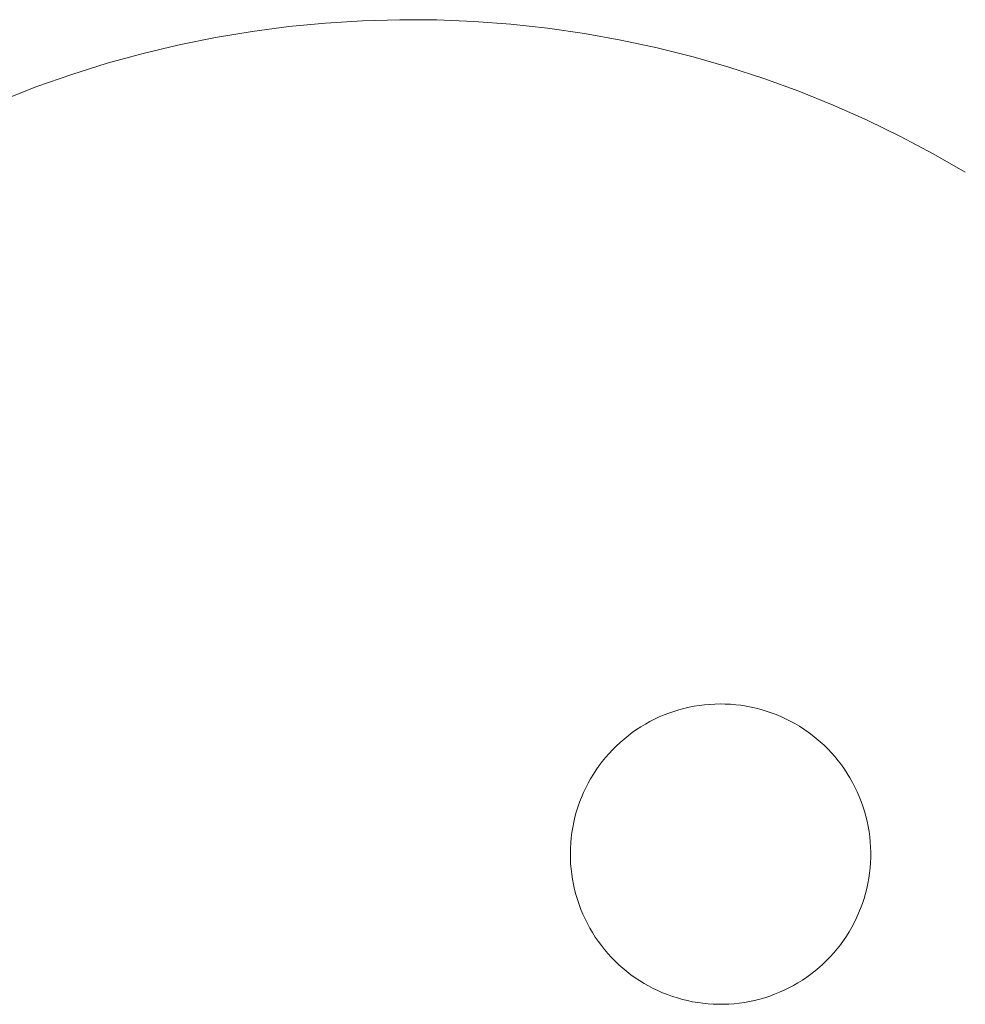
# Model space of a CAD drawing. Header units: millimetres. Extents: x -1459 to 125, y -3469 to 122.
# Tile 155 of 199: x -94.92 to -91.47, y -2919.96 to -2916.37. Entities that reach past the tile are written whole.
import ezdxf

# ---------------------------------------------------------------- set-up
doc = ezdxf.new("R2010")
doc.units = ezdxf.units.MM
doc.header["$MEASUREMENT"] = 0
doc.layers.add('Layer 1', color=7, linetype='Continuous')

msp = doc.modelspace()

# ---------------------------------------------------------------- linework, layer by layer
at = {"layer": 'Layer 1', "color": 5, "lineweight": 9}
for points, knots in [([(-96.961, -2918.4343), (-96.961, -2918.4343), (-96.8944, -2918.3164), (-96.8944, -2918.3164), (-96.8944, -2918.3164), (-96.8239, -2918.2009), (-96.8239, -2918.2009), (-96.8239, -2918.2009), (-96.7494, -2918.0879), (-96.7494, -2918.0879), (-96.7494, -2918.0879), (-96.6711, -2917.9775), (-96.6711, -2917.9775), (-96.6711, -2917.9775), (-96.589, -2917.8698), (-96.589, -2917.8698), (-96.589, -2917.8698), (-96.5033, -2917.765), (-96.5033, -2917.765), (-96.5033, -2917.765), (-96.4141, -2917.6632), (-96.4141, -2917.6632), (-96.4141, -2917.6632), (-96.3214, -2917.5646), (-96.3214, -2917.5646), (-96.3214, -2917.5646), (-96.2254, -2917.4691), (-96.2254, -2917.4691), (-96.2254, -2917.4691), (-96.1262, -2917.3771), (-96.1262, -2917.3771), (-96.1262, -2917.3771), (-96.0239, -2917.2884), (-96.0239, -2917.2884), (-96.0239, -2917.2884), (-95.9186, -2917.2034), (-95.9186, -2917.2034), (-95.9186, -2917.2034), (-95.8105, -2917.1219), (-95.8105, -2917.1219), (-95.8105, -2917.1219), (-95.6996, -2917.0443), (-95.6996, -2917.0443), (-95.6996, -2917.0443), (-95.5861, -2916.9705), (-95.5861, -2916.9705), (-95.5861, -2916.9705), (-95.4702, -2916.9006), (-95.4702, -2916.9006), (-95.4702, -2916.9006), (-95.352, -2916.8348), (-95.352, -2916.8348), (-95.352, -2916.8348), (-95.2315, -2916.773), (-95.2315, -2916.773), (-95.2315, -2916.773), (-95.109, -2916.7154), (-95.109, -2916.7154), (-95.109, -2916.7154), (-94.9846, -2916.662), (-94.9846, -2916.662), (-94.9846, -2916.662), (-94.8585, -2916.613), (-94.8585, -2916.613), (-94.8585, -2916.613), (-94.7307, -2916.5682), (-94.7307, -2916.5682), (-94.7307, -2916.5682), (-94.6015, -2916.5279), (-94.6015, -2916.5279), (-94.6015, -2916.5279), (-94.471, -2916.4921), (-94.471, -2916.4921), (-94.471, -2916.4921), (-94.3393, -2916.4607), (-94.3393, -2916.4607), (-94.3393, -2916.4607), (-94.2066, -2916.4339), (-94.2066, -2916.4339), (-94.2066, -2916.4339), (-94.0731, -2916.4116), (-94.0731, -2916.4116), (-94.0731, -2916.4116), (-93.9389, -2916.3939), (-93.9389, -2916.3939), (-93.9389, -2916.3939), (-93.8042, -2916.3809), (-93.8042, -2916.3809), (-93.8042, -2916.3809), (-93.6691, -2916.3724), (-93.6691, -2916.3724), (-93.6691, -2916.3724), (-93.5338, -2916.3686), (-93.5338, -2916.3686), (-93.5338, -2916.3686), (-93.3984, -2916.3695), (-93.3984, -2916.3695), (-93.3984, -2916.3695), (-93.2631, -2916.375), (-93.2631, -2916.375), (-93.2631, -2916.375), (-93.1282, -2916.3851), (-93.1282, -2916.3851), (-93.1282, -2916.3851), (-92.9936, -2916.3998), (-92.9936, -2916.3998), (-92.9936, -2916.3998), (-92.8596, -2916.4192), (-92.8596, -2916.4192), (-92.8596, -2916.4192), (-92.7264, -2916.4431), (-92.7264, -2916.4431), (-92.7264, -2916.4431), (-92.5941, -2916.4716), (-92.5941, -2916.4716), (-92.5941, -2916.4716), (-92.4628, -2916.5045), (-92.4628, -2916.5045), (-92.4628, -2916.5045), (-92.3327, -2916.542), (-92.3327, -2916.542), (-92.3327, -2916.542), (-92.204, -2916.5839), (-92.204, -2916.5839), (-92.204, -2916.5839), (-92.0768, -2916.6302), (-92.0768, -2916.6302), (-92.0768, -2916.6302), (-91.9513, -2916.6809), (-91.9513, -2916.6809), (-91.9513, -2916.6809), (-91.8276, -2916.7358), (-91.8276, -2916.7358), (-91.8276, -2916.7358), (-91.7058, -2916.7949), (-91.7058, -2916.7949), (-91.7058, -2916.7949), (-91.5861, -2916.8582), (-91.5861, -2916.8582), (-91.5861, -2916.8582), (-91.4687, -2916.9255), (-91.4687, -2916.9255)], [0, 0, 0, 0, 0.021277, 0.021277, 0.021277, 0.042553, 0.042553, 0.042553, 0.06383, 0.06383, 0.06383, 0.085106, 0.085106, 0.085106, 0.106383, 0.106383, 0.106383, 0.12766, 0.12766, 0.12766, 0.148936, 0.148936, 0.148936, 0.170213, 0.170213, 0.170213, 0.191489, 0.191489, 0.191489, 0.212766, 0.212766, 0.212766, 0.234043, 0.234043, 0.234043, 0.255319, 0.255319, 0.255319, 0.276596, 0.276596, 0.276596, 0.297872, 0.297872, 0.297872, 0.319149, 0.319149, 0.319149, 0.340426, 0.340426, 0.340426, 0.361702, 0.361702, 0.361702, 0.382979, 0.382979, 0.382979, 0.404255, 0.404255, 0.404255, 0.425532, 0.425532, 0.425532, 0.446809, 0.446809, 0.446809, 0.468085, 0.468085, 0.468085, 0.489362, 0.489362, 0.489362, 0.510638, 0.510638, 0.510638, 0.531915, 0.531915, 0.531915, 0.553191, 0.553191, 0.553191, 0.574468, 0.574468, 0.574468, 0.595745, 0.595745, 0.595745, 0.617021, 0.617021, 0.617021, 0.638298, 0.638298, 0.638298, 0.659574, 0.659574, 0.659574, 0.680851, 0.680851, 0.680851, 0.702128, 0.702128, 0.702128, 0.723404, 0.723404, 0.723404, 0.744681, 0.744681, 0.744681, 0.765957, 0.765957, 0.765957, 0.787234, 0.787234, 0.787234, 0.808511, 0.808511, 0.808511, 0.829787, 0.829787, 0.829787, 0.851064, 0.851064, 0.851064, 0.87234, 0.87234, 0.87234, 0.893617, 0.893617, 0.893617, 0.914894, 0.914894, 0.914894, 0.93617, 0.93617, 0.93617, 0.957447, 0.957447, 0.957447, 0.978723, 0.978723, 0.978723, 1, 1, 1, 1]), ([(-92.2882, -2918.8725), (-92.2882, -2918.8725), (-92.3071, -2918.8703), (-92.3071, -2918.8703), (-92.3071, -2918.8703), (-92.3261, -2918.8687), (-92.3261, -2918.8687), (-92.3261, -2918.8687), (-92.3451, -2918.8677), (-92.3451, -2918.8677), (-92.3451, -2918.8677), (-92.3641, -2918.8675), (-92.3641, -2918.8675), (-92.3641, -2918.8675), (-92.3832, -2918.8679), (-92.3832, -2918.8679), (-92.3832, -2918.8679), (-92.4022, -2918.8689), (-92.4022, -2918.8689), (-92.4022, -2918.8689), (-92.4212, -2918.8706), (-92.4212, -2918.8706), (-92.4212, -2918.8706), (-92.44, -2918.873), (-92.44, -2918.873), (-92.44, -2918.873), (-92.4588, -2918.876), (-92.4588, -2918.876), (-92.4588, -2918.876), (-92.4775, -2918.8797), (-92.4775, -2918.8797), (-92.4775, -2918.8797), (-92.4961, -2918.884), (-92.4961, -2918.884), (-92.4961, -2918.884), (-92.5144, -2918.889), (-92.5144, -2918.889), (-92.5144, -2918.889), (-92.5326, -2918.8946), (-92.5326, -2918.8946), (-92.5326, -2918.8946), (-92.5506, -2918.9008), (-92.5506, -2918.9008), (-92.5506, -2918.9008), (-92.5684, -2918.9077), (-92.5684, -2918.9077), (-92.5684, -2918.9077), (-92.5859, -2918.9151), (-92.5859, -2918.9151), (-92.5859, -2918.9151), (-92.6032, -2918.9232), (-92.6032, -2918.9232), (-92.6032, -2918.9232), (-92.6201, -2918.9318), (-92.6201, -2918.9318), (-92.6201, -2918.9318), (-92.6368, -2918.9411), (-92.6368, -2918.9411), (-92.6368, -2918.9411), (-92.6531, -2918.9509), (-92.6531, -2918.9509), (-92.6531, -2918.9509), (-92.6691, -2918.9613), (-92.6691, -2918.9613), (-92.6691, -2918.9613), (-92.6847, -2918.9722), (-92.6847, -2918.9722), (-92.6847, -2918.9722), (-92.6999, -2918.9836), (-92.6999, -2918.9836), (-92.6999, -2918.9836), (-92.7147, -2918.9956), (-92.7147, -2918.9956), (-92.7147, -2918.9956), (-92.729, -2919.0081), (-92.729, -2919.0081), (-92.729, -2919.0081), (-92.743, -2919.0211), (-92.743, -2919.0211), (-92.743, -2919.0211), (-92.7565, -2919.0345), (-92.7565, -2919.0345), (-92.7565, -2919.0345), (-92.7695, -2919.0484), (-92.7695, -2919.0484), (-92.7695, -2919.0484), (-92.782, -2919.0628), (-92.782, -2919.0628), (-92.782, -2919.0628), (-92.794, -2919.0775), (-92.794, -2919.0775), (-92.794, -2919.0775), (-92.8055, -2919.0927), (-92.8055, -2919.0927), (-92.8055, -2919.0927), (-92.8164, -2919.1083), (-92.8164, -2919.1083), (-92.8164, -2919.1083), (-92.8268, -2919.1243), (-92.8268, -2919.1243), (-92.8268, -2919.1243), (-92.8367, -2919.1406), (-92.8367, -2919.1406), (-92.8367, -2919.1406), (-92.8459, -2919.1572), (-92.8459, -2919.1572), (-92.8459, -2919.1572), (-92.8546, -2919.1741), (-92.8546, -2919.1741), (-92.8546, -2919.1741), (-92.8627, -2919.1914), (-92.8627, -2919.1914), (-92.8627, -2919.1914), (-92.8702, -2919.2089), (-92.8702, -2919.2089), (-92.8702, -2919.2089), (-92.8771, -2919.2266), (-92.8771, -2919.2266), (-92.8771, -2919.2266), (-92.8834, -2919.2446), (-92.8834, -2919.2446), (-92.8834, -2919.2446), (-92.889, -2919.2628), (-92.889, -2919.2628), (-92.889, -2919.2628), (-92.894, -2919.2811), (-92.894, -2919.2811), (-92.894, -2919.2811), (-92.8984, -2919.2997), (-92.8984, -2919.2997), (-92.8984, -2919.2997), (-92.9021, -2919.3184), (-92.9021, -2919.3184), (-92.9021, -2919.3184), (-92.9051, -2919.3371), (-92.9051, -2919.3371), (-92.9051, -2919.3371), (-92.9075, -2919.356), (-92.9075, -2919.356), (-92.9075, -2919.356), (-92.9093, -2919.375), (-92.9093, -2919.375), (-92.9093, -2919.375), (-92.9104, -2919.394), (-92.9104, -2919.394), (-92.9104, -2919.394), (-92.9108, -2919.413), (-92.9108, -2919.413), (-92.9108, -2919.413), (-92.9106, -2919.4321), (-92.9106, -2919.4321), (-92.9106, -2919.4321), (-92.9097, -2919.4511), (-92.9097, -2919.4511), (-92.9097, -2919.4511), (-92.9081, -2919.4701), (-92.9081, -2919.4701), (-92.9081, -2919.4701), (-92.9059, -2919.489), (-92.9059, -2919.489), (-92.9059, -2919.489), (-92.9031, -2919.5078), (-92.9031, -2919.5078), (-92.9031, -2919.5078), (-92.8996, -2919.5265), (-92.8996, -2919.5265), (-92.8996, -2919.5265), (-92.8954, -2919.5451), (-92.8954, -2919.5451), (-92.8954, -2919.5451), (-92.8906, -2919.5635), (-92.8906, -2919.5635), (-92.8906, -2919.5635), (-92.8852, -2919.5818), (-92.8852, -2919.5818), (-92.8852, -2919.5818), (-92.8791, -2919.5998), (-92.8791, -2919.5998), (-92.8791, -2919.5998), (-92.8724, -2919.6176), (-92.8724, -2919.6176), (-92.8724, -2919.6176), (-92.8651, -2919.6352), (-92.8651, -2919.6352), (-92.8651, -2919.6352), (-92.8572, -2919.6525), (-92.8572, -2919.6525), (-92.8572, -2919.6525), (-92.8487, -2919.6696), (-92.8487, -2919.6696), (-92.8487, -2919.6696), (-92.8396, -2919.6863), (-92.8396, -2919.6863), (-92.8396, -2919.6863), (-92.8299, -2919.7027), (-92.8299, -2919.7027), (-92.8299, -2919.7027), (-92.8197, -2919.7188), (-92.8197, -2919.7188), (-92.8197, -2919.7188), (-92.8089, -2919.7344), (-92.8089, -2919.7344), (-92.8089, -2919.7344), (-92.7976, -2919.7498), (-92.7976, -2919.7498), (-92.7976, -2919.7498), (-92.7857, -2919.7647), (-92.7857, -2919.7647), (-92.7857, -2919.7647), (-92.7734, -2919.7791), (-92.7734, -2919.7791), (-92.7734, -2919.7791), (-92.7605, -2919.7932), (-92.7605, -2919.7932), (-92.7605, -2919.7932), (-92.7472, -2919.8068), (-92.7472, -2919.8068), (-92.7472, -2919.8068), (-92.7334, -2919.8199), (-92.7334, -2919.8199), (-92.7334, -2919.8199), (-92.7191, -2919.8325), (-92.7191, -2919.8325), (-92.7191, -2919.8325), (-92.7045, -2919.8447), (-92.7045, -2919.8447), (-92.7045, -2919.8447), (-92.6894, -2919.8563), (-92.6894, -2919.8563), (-92.6894, -2919.8563), (-92.6739, -2919.8674), (-92.6739, -2919.8674), (-92.6739, -2919.8674), (-92.6581, -2919.8779), (-92.6581, -2919.8779), (-92.6581, -2919.8779), (-92.6418, -2919.8879), (-92.6418, -2919.8879), (-92.6418, -2919.8879), (-92.6253, -2919.8973), (-92.6253, -2919.8973), (-92.6253, -2919.8973), (-92.6084, -2919.9062), (-92.6084, -2919.9062), (-92.6084, -2919.9062), (-92.5913, -2919.9144), (-92.5913, -2919.9144), (-92.5913, -2919.9144), (-92.5738, -2919.922), (-92.5738, -2919.922), (-92.5738, -2919.922), (-92.5561, -2919.9291), (-92.5561, -2919.9291), (-92.5561, -2919.9291), (-92.5382, -2919.9355), (-92.5382, -2919.9355), (-92.5382, -2919.9355), (-92.5201, -2919.9413), (-92.5201, -2919.9413), (-92.5201, -2919.9413), (-92.5018, -2919.9465), (-92.5018, -2919.9465), (-92.5018, -2919.9465), (-92.4833, -2919.951), (-92.4833, -2919.951), (-92.4833, -2919.951), (-92.4646, -2919.9548), (-92.4646, -2919.9548), (-92.4646, -2919.9548), (-92.4459, -2919.9581), (-92.4459, -2919.9581), (-92.4459, -2919.9581), (-92.427, -2919.9606), (-92.427, -2919.9606), (-92.427, -2919.9606), (-92.408, -2919.9626), (-92.408, -2919.9626), (-92.408, -2919.9626), (-92.389, -2919.9638), (-92.389, -2919.9638), (-92.389, -2919.9638), (-92.37, -2919.9644), (-92.37, -2919.9644), (-92.37, -2919.9644), (-92.351, -2919.9644), (-92.351, -2919.9644), (-92.351, -2919.9644), (-92.332, -2919.9636), (-92.332, -2919.9636), (-92.332, -2919.9636), (-92.313, -2919.9622), (-92.313, -2919.9622), (-92.313, -2919.9622), (-92.294, -2919.9602), (-92.294, -2919.9602), (-92.294, -2919.9602), (-92.2752, -2919.9575), (-92.2752, -2919.9575), (-92.2752, -2919.9575), (-92.2564, -2919.9542), (-92.2564, -2919.9542), (-92.2564, -2919.9542), (-92.2378, -2919.9502), (-92.2378, -2919.9502), (-92.2378, -2919.9502), (-92.2194, -2919.9455), (-92.2194, -2919.9455), (-92.2194, -2919.9455), (-92.2011, -2919.9402), (-92.2011, -2919.9402), (-92.2011, -2919.9402), (-92.183, -2919.9343), (-92.183, -2919.9343), (-92.183, -2919.9343), (-92.1651, -2919.9278), (-92.1651, -2919.9278), (-92.1651, -2919.9278), (-92.1474, -2919.9206), (-92.1474, -2919.9206), (-92.1474, -2919.9206), (-92.1301, -2919.9129), (-92.1301, -2919.9129), (-92.1301, -2919.9129), (-92.113, -2919.9045), (-92.113, -2919.9045), (-92.113, -2919.9045), (-92.0961, -2919.8956), (-92.0961, -2919.8956), (-92.0961, -2919.8956), (-92.0797, -2919.886), (-92.0797, -2919.886), (-92.0797, -2919.886), (-92.0635, -2919.8759), (-92.0635, -2919.8759), (-92.0635, -2919.8759), (-92.0477, -2919.8653), (-92.0477, -2919.8653), (-92.0477, -2919.8653), (-92.0323, -2919.8541), (-92.0323, -2919.8541), (-92.0323, -2919.8541), (-92.0173, -2919.8424), (-92.0173, -2919.8424), (-92.0173, -2919.8424), (-92.0027, -2919.8302), (-92.0027, -2919.8302), (-92.0027, -2919.8302), (-91.9886, -2919.8174), (-91.9886, -2919.8174), (-91.9886, -2919.8174), (-91.9749, -2919.8042), (-91.9749, -2919.8042), (-91.9749, -2919.8042), (-91.9616, -2919.7905), (-91.9616, -2919.7905), (-91.9616, -2919.7905), (-91.9489, -2919.7764), (-91.9489, -2919.7764), (-91.9489, -2919.7764), (-91.9366, -2919.7618), (-91.9366, -2919.7618), (-91.9366, -2919.7618), (-91.9249, -2919.7468), (-91.9249, -2919.7468), (-91.9249, -2919.7468), (-91.9136, -2919.7315), (-91.9136, -2919.7315), (-91.9136, -2919.7315), (-91.903, -2919.7157), (-91.903, -2919.7157), (-91.903, -2919.7157), (-91.8928, -2919.6996), (-91.8928, -2919.6996), (-91.8928, -2919.6996), (-91.8833, -2919.6831), (-91.8833, -2919.6831), (-91.8833, -2919.6831), (-91.8743, -2919.6663), (-91.8743, -2919.6663), (-91.8743, -2919.6663), (-91.8659, -2919.6492), (-91.8659, -2919.6492), (-91.8659, -2919.6492), (-91.8581, -2919.6319), (-91.8581, -2919.6319), (-91.8581, -2919.6319), (-91.8509, -2919.6142), (-91.8509, -2919.6142), (-91.8509, -2919.6142), (-91.8443, -2919.5964), (-91.8443, -2919.5964), (-91.8443, -2919.5964), (-91.8384, -2919.5783), (-91.8384, -2919.5783), (-91.8384, -2919.5783), (-91.8331, -2919.56), (-91.8331, -2919.56), (-91.8331, -2919.56), (-91.8284, -2919.5415), (-91.8284, -2919.5415), (-91.8284, -2919.5415), (-91.8244, -2919.5229), (-91.8244, -2919.5229), (-91.8244, -2919.5229), (-91.821, -2919.5042), (-91.821, -2919.5042), (-91.821, -2919.5042), (-91.8182, -2919.4854), (-91.8182, -2919.4854), (-91.8182, -2919.4854), (-91.8161, -2919.4664), (-91.8161, -2919.4664), (-91.8161, -2919.4664), (-91.8147, -2919.4474), (-91.8147, -2919.4474), (-91.8147, -2919.4474), (-91.814, -2919.4284), (-91.814, -2919.4284), (-91.814, -2919.4284), (-91.8139, -2919.4094), (-91.8139, -2919.4094), (-91.8139, -2919.4094), (-91.8144, -2919.3904), (-91.8144, -2919.3904), (-91.8144, -2919.3904), (-91.8156, -2919.3714), (-91.8156, -2919.3714), (-91.8156, -2919.3714), (-91.8175, -2919.3524), (-91.8175, -2919.3524), (-91.8175, -2919.3524), (-91.82, -2919.3335), (-91.82, -2919.3335), (-91.82, -2919.3335), (-91.8232, -2919.3148), (-91.8232, -2919.3148), (-91.8232, -2919.3148), (-91.8271, -2919.2961), (-91.8271, -2919.2961), (-91.8271, -2919.2961), (-91.8316, -2919.2776), (-91.8316, -2919.2776), (-91.8316, -2919.2776), (-91.8367, -2919.2593), (-91.8367, -2919.2593), (-91.8367, -2919.2593), (-91.8424, -2919.2411), (-91.8424, -2919.2411), (-91.8424, -2919.2411), (-91.8488, -2919.2232), (-91.8488, -2919.2232), (-91.8488, -2919.2232), (-91.8558, -2919.2055), (-91.8558, -2919.2055), (-91.8558, -2919.2055), (-91.8634, -2919.188), (-91.8634, -2919.188), (-91.8634, -2919.188), (-91.8716, -2919.1709), (-91.8716, -2919.1709), (-91.8716, -2919.1709), (-91.8804, -2919.154), (-91.8804, -2919.154), (-91.8804, -2919.154), (-91.8898, -2919.1374), (-91.8898, -2919.1374), (-91.8898, -2919.1374), (-91.8998, -2919.1212), (-91.8998, -2919.1212), (-91.8998, -2919.1212), (-91.9103, -2919.1053), (-91.9103, -2919.1053), (-91.9103, -2919.1053), (-91.9213, -2919.0898), (-91.9213, -2919.0898), (-91.9213, -2919.0898), (-91.9329, -2919.0747), (-91.9329, -2919.0747), (-91.9329, -2919.0747), (-91.945, -2919.06), (-91.945, -2919.06), (-91.945, -2919.06), (-91.9576, -2919.0457), (-91.9576, -2919.0457), (-91.9576, -2919.0457), (-91.9707, -2919.0319), (-91.9707, -2919.0319), (-91.9707, -2919.0319), (-91.9843, -2919.0185), (-91.9843, -2919.0185), (-91.9843, -2919.0185), (-91.9983, -2919.0057), (-91.9983, -2919.0057), (-91.9983, -2919.0057), (-92.0128, -2918.9933), (-92.0128, -2918.9933), (-92.0128, -2918.9933), (-92.0277, -2918.9814), (-92.0277, -2918.9814), (-92.0277, -2918.9814), (-92.0429, -2918.97), (-92.0429, -2918.97), (-92.0429, -2918.97), (-92.0586, -2918.9592), (-92.0586, -2918.9592), (-92.0586, -2918.9592), (-92.0746, -2918.949), (-92.0746, -2918.949), (-92.0746, -2918.949), (-92.091, -2918.9393), (-92.091, -2918.9393), (-92.091, -2918.9393), (-92.1077, -2918.9301), (-92.1077, -2918.9301), (-92.1077, -2918.9301), (-92.1248, -2918.9216), (-92.1248, -2918.9216), (-92.1248, -2918.9216), (-92.1421, -2918.9136), (-92.1421, -2918.9136), (-92.1421, -2918.9136), (-92.1596, -2918.9063), (-92.1596, -2918.9063), (-92.1596, -2918.9063), (-92.1774, -2918.8996), (-92.1774, -2918.8996), (-92.1774, -2918.8996), (-92.1955, -2918.8935), (-92.1955, -2918.8935), (-92.1955, -2918.8935), (-92.2137, -2918.888), (-92.2137, -2918.888), (-92.2137, -2918.888), (-92.2321, -2918.8831), (-92.2321, -2918.8831), (-92.2321, -2918.8831), (-92.2507, -2918.8789), (-92.2507, -2918.8789), (-92.2507, -2918.8789), (-92.2694, -2918.8754), (-92.2694, -2918.8754), (-92.2694, -2918.8754), (-92.2882, -2918.8725), (-92.2882, -2918.8725)], [0, 0, 0, 0, 0.005525, 0.005525, 0.005525, 0.01105, 0.01105, 0.01105, 0.016575, 0.016575, 0.016575, 0.022099, 0.022099, 0.022099, 0.027624, 0.027624, 0.027624, 0.033149, 0.033149, 0.033149, 0.038674, 0.038674, 0.038674, 0.044199, 0.044199, 0.044199, 0.049724, 0.049724, 0.049724, 0.055249, 0.055249, 0.055249, 0.060773, 0.060773, 0.060773, 0.066298, 0.066298, 0.066298, 0.071823, 0.071823, 0.071823, 0.077348, 0.077348, 0.077348, 0.082873, 0.082873, 0.082873, 0.088398, 0.088398, 0.088398, 0.093923, 0.093923, 0.093923, 0.099448, 0.099448, 0.099448, 0.104972, 0.104972, 0.104972, 0.110497, 0.110497, 0.110497, 0.116022, 0.116022, 0.116022, 0.121547, 0.121547, 0.121547, 0.127072, 0.127072, 0.127072, 0.132597, 0.132597, 0.132597, 0.138122, 0.138122, 0.138122, 0.143646, 0.143646, 0.143646, 0.149171, 0.149171, 0.149171, 0.154696, 0.154696, 0.154696, 0.160221, 0.160221, 0.160221, 0.165746, 0.165746, 0.165746, 0.171271, 0.171271, 0.171271, 0.176796, 0.176796, 0.176796, 0.18232, 0.18232, 0.18232, 0.187845, 0.187845, 0.187845, 0.19337, 0.19337, 0.19337, 0.198895, 0.198895, 0.198895, 0.20442, 0.20442, 0.20442, 0.209945, 0.209945, 0.209945, 0.21547, 0.21547, 0.21547, 0.220994, 0.220994, 0.220994, 0.226519, 0.226519, 0.226519, 0.232044, 0.232044, 0.232044, 0.237569, 0.237569, 0.237569, 0.243094, 0.243094, 0.243094, 0.248619, 0.248619, 0.248619, 0.254144, 0.254144, 0.254144, 0.259669, 0.259669, 0.259669, 0.265193, 0.265193, 0.265193, 0.270718, 0.270718, 0.270718, 0.276243, 0.276243, 0.276243, 0.281768, 0.281768, 0.281768, 0.287293, 0.287293, 0.287293, 0.292818, 0.292818, 0.292818, 0.298343, 0.298343, 0.298343, 0.303867, 0.303867, 0.303867, 0.309392, 0.309392, 0.309392, 0.314917, 0.314917, 0.314917, 0.320442, 0.320442, 0.320442, 0.325967, 0.325967, 0.325967, 0.331492, 0.331492, 0.331492, 0.337017, 0.337017, 0.337017, 0.342541, 0.342541, 0.342541, 0.348066, 0.348066, 0.348066, 0.353591, 0.353591, 0.353591, 0.359116, 0.359116, 0.359116, 0.364641, 0.364641, 0.364641, 0.370166, 0.370166, 0.370166, 0.375691, 0.375691, 0.375691, 0.381215, 0.381215, 0.381215, 0.38674, 0.38674, 0.38674, 0.392265, 0.392265, 0.392265, 0.39779, 0.39779, 0.39779, 0.403315, 0.403315, 0.403315, 0.40884, 0.40884, 0.40884, 0.414365, 0.414365, 0.414365, 0.41989, 0.41989, 0.41989, 0.425414, 0.425414, 0.425414, 0.430939, 0.430939, 0.430939, 0.436464, 0.436464, 0.436464, 0.441989, 0.441989, 0.441989, 0.447514, 0.447514, 0.447514, 0.453039, 0.453039, 0.453039, 0.458564, 0.458564, 0.458564, 0.464088, 0.464088, 0.464088, 0.469613, 0.469613, 0.469613, 0.475138, 0.475138, 0.475138, 0.480663, 0.480663, 0.480663, 0.486188, 0.486188, 0.486188, 0.491713, 0.491713, 0.491713, 0.497238, 0.497238, 0.497238, 0.502762, 0.502762, 0.502762, 0.508287, 0.508287, 0.508287, 0.513812, 0.513812, 0.513812, 0.519337, 0.519337, 0.519337, 0.524862, 0.524862, 0.524862, 0.530387, 0.530387, 0.530387, 0.535912, 0.535912, 0.535912, 0.541436, 0.541436, 0.541436, 0.546961, 0.546961, 0.546961, 0.552486, 0.552486, 0.552486, 0.558011, 0.558011, 0.558011, 0.563536, 0.563536, 0.563536, 0.569061, 0.569061, 0.569061, 0.574586, 0.574586, 0.574586, 0.58011, 0.58011, 0.58011, 0.585635, 0.585635, 0.585635, 0.59116, 0.59116, 0.59116, 0.596685, 0.596685, 0.596685, 0.60221, 0.60221, 0.60221, 0.607735, 0.607735, 0.607735, 0.61326, 0.61326, 0.61326, 0.618785, 0.618785, 0.618785, 0.624309, 0.624309, 0.624309, 0.629834, 0.629834, 0.629834, 0.635359, 0.635359, 0.635359, 0.640884, 0.640884, 0.640884, 0.646409, 0.646409, 0.646409, 0.651934, 0.651934, 0.651934, 0.657459, 0.657459, 0.657459, 0.662983, 0.662983, 0.662983, 0.668508, 0.668508, 0.668508, 0.674033, 0.674033, 0.674033, 0.679558, 0.679558, 0.679558, 0.685083, 0.685083, 0.685083, 0.690608, 0.690608, 0.690608, 0.696133, 0.696133, 0.696133, 0.701657, 0.701657, 0.701657, 0.707182, 0.707182, 0.707182, 0.712707, 0.712707, 0.712707, 0.718232, 0.718232, 0.718232, 0.723757, 0.723757, 0.723757, 0.729282, 0.729282, 0.729282, 0.734807, 0.734807, 0.734807, 0.740331, 0.740331, 0.740331, 0.745856, 0.745856, 0.745856, 0.751381, 0.751381, 0.751381, 0.756906, 0.756906, 0.756906, 0.762431, 0.762431, 0.762431, 0.767956, 0.767956, 0.767956, 0.773481, 0.773481, 0.773481, 0.779006, 0.779006, 0.779006, 0.78453, 0.78453, 0.78453, 0.790055, 0.790055, 0.790055, 0.79558, 0.79558, 0.79558, 0.801105, 0.801105, 0.801105, 0.80663, 0.80663, 0.80663, 0.812155, 0.812155, 0.812155, 0.81768, 0.81768, 0.81768, 0.823204, 0.823204, 0.823204, 0.828729, 0.828729, 0.828729, 0.834254, 0.834254, 0.834254, 0.839779, 0.839779, 0.839779, 0.845304, 0.845304, 0.845304, 0.850829, 0.850829, 0.850829, 0.856354, 0.856354, 0.856354, 0.861878, 0.861878, 0.861878, 0.867403, 0.867403, 0.867403, 0.872928, 0.872928, 0.872928, 0.878453, 0.878453, 0.878453, 0.883978, 0.883978, 0.883978, 0.889503, 0.889503, 0.889503, 0.895028, 0.895028, 0.895028, 0.900552, 0.900552, 0.900552, 0.906077, 0.906077, 0.906077, 0.911602, 0.911602, 0.911602, 0.917127, 0.917127, 0.917127, 0.922652, 0.922652, 0.922652, 0.928177, 0.928177, 0.928177, 0.933702, 0.933702, 0.933702, 0.939227, 0.939227, 0.939227, 0.944751, 0.944751, 0.944751, 0.950276, 0.950276, 0.950276, 0.955801, 0.955801, 0.955801, 0.961326, 0.961326, 0.961326, 0.966851, 0.966851, 0.966851, 0.972376, 0.972376, 0.972376, 0.977901, 0.977901, 0.977901, 0.983425, 0.983425, 0.983425, 0.98895, 0.98895, 0.98895, 0.994475, 0.994475, 0.994475, 1, 1, 1, 1])]:
    msp.add_open_spline(points, degree=3, knots=knots, dxfattribs=at)

doc.saveas('drawing.dxf')
